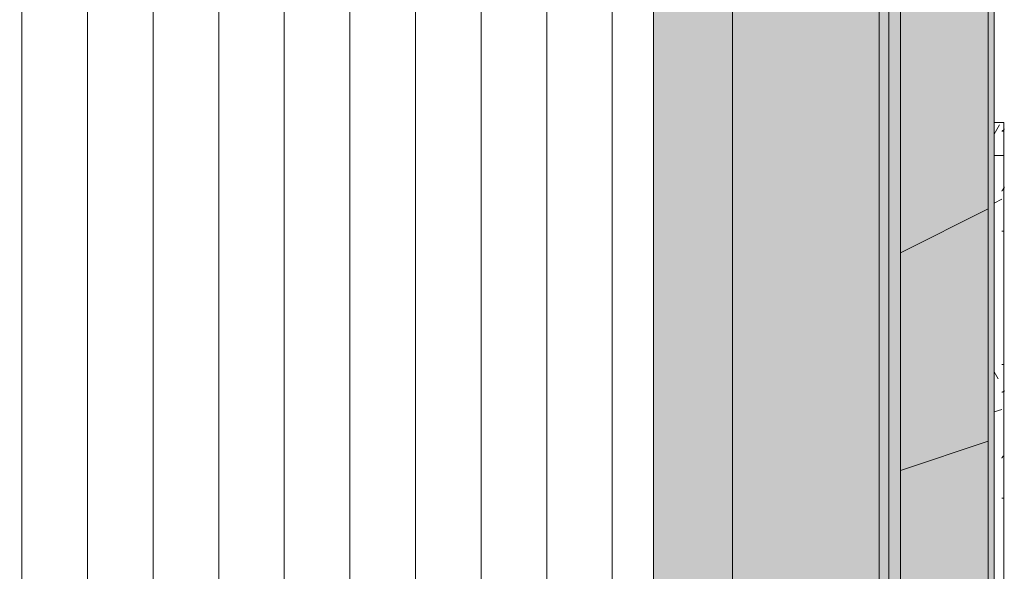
# Model space of a CAD drawing. Header units: millimetres. Extents: x 5980700 to 6194397, y -12939 to 2351883.
# Tile 116 of 124: x 6184673 to 6187675, y -223 to 1457. Entities that reach past the tile are written whole.
import ezdxf

# ---------------------------------------------------------------- set-up
doc = ezdxf.new("R2010")
doc.units = ezdxf.units.MM
for name, color, linetype, lineweight in [('A-DETL-MBND', 5, 'Continuous', 9), ('A-FLOR-PATT', 8, 'Continuous', 18), ('A-GLAZ', 151, 'Continuous', 9), ('A-GLAZ-SILL', 1, 'Continuous', 9), ('A-ROOF', 132, 'Continuous', 9), ('A-ROOF-OTLN', 132, 'Continuous', 9), ('A-ROOF-PATT', 132, 'Continuous', 9), ('A-WALL', 113, 'Continuous', 18)]:
    doc.layers.add(name, color=color, linetype=linetype, lineweight=lineweight)
pattern_1 = [(90, (-231.441, -20191.887), (-101.6, 406.4), [33.528, -271.272, 33.528, -271.272, -1625.6]), (90, (-231.441, -20191.887), (-101.6, 406.4), [-609.6, 33.528, -576.072, 33.528, -271.272, -711.2]), (90, (-231.441, -20191.887), (-101.6, 406.4), [-1524, 33.528, -169.672, 33.528, -474.472]), (210, (-282.241, -20039.487), (-301.1527240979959, -291.1881810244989), [33.528, -271.272, 33.528, -1896.872]), (210, (-282.241, -20039.487), (-301.1527240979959, -291.1881810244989), [-338.328, -271.272, 33.528, -576.072, -1016]), (210, (-282.241, -20039.487), (-301.1527240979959, -291.1881810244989), [-1219.2, 33.528, -271.272, 33.528, -677.672]), (210, (-282.241, -20039.487), (-301.1527240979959, -291.1881810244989), [-1557.528, -169.672, 33.528, -474.472]), (329.9999999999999, (-485.441, -19988.687), (402.7527240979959, -115.211818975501), [33.528, -271.272, 33.528, -1896.872]), (329.9999999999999, (-485.441, -19988.687), (402.7527240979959, -115.211818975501), [-338.328, -271.272, 33.528, -576.072, -1016]), (329.9999999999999, (-485.441, -19988.687), (402.7527240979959, -115.211818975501), [-1219.2, 33.528, -271.272, 33.528, -677.672]), (329.9999999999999, (-485.441, -19988.687), (402.7527240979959, -115.211818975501), [-1557.528, -169.672, 33.528, -474.472])]
pattern_2 = [(306.87, (-1818.941, -19556.887), (-3175.008507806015, 4762.494328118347), [793.75, -7143.75]), (296.565, (-1342.691, -18604.387), (1587.499067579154, -1587.501456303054), [1774.879, -1774.879]), (288.435, (-548.941, -18604.387), (1587.50290376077, -3174.997452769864), [1004.024, -4016.092])]

# ---------------------------------------------------------------- blocks, each defined once
blk = doc.blocks.new('FP_252-PLANTA DE CAIMENTO DE PISOS - COBERTURA')
at = {"layer": 'A-DETL-MBND', "color": 90, "lineweight": 5}
blk.add_line((-1274.999999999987, 107.4999999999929), (-1374.999999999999, 107.4999999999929), dxfattribs=at)
at = {"layer": 'A-DETL-MBND', "color": 71, "lineweight": 5}
for p, q in [((-1356.463712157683, 108.6609255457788), (-1356.321722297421, 108.6511907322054)), ((-1356.321722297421, 108.6511907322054), (-1356.179732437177, 108.6349751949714)), ((-1356.179732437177, 108.6349751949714), (-1356.037742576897, 108.6122926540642)), ((-1356.037742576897, 108.6122926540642), (-1355.895752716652, 108.583162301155)), ((-1355.895752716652, 108.583162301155), (-1355.753762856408, 108.5476087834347)), ((-1355.753762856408, 108.5476087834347), (-1355.611772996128, 108.5056621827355)), ((-1355.611772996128, 108.5056621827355), (-1355.469783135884, 108.4573579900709)), ((-1355.469783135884, 108.4573579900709), (-1355.327793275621, 108.4027370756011)), ((-1355.327793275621, 108.4027370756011), (-1355.185803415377, 108.3418456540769)), ((-1355.185803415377, 108.3418456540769), (-1355.043813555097, 108.2747352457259)), ((-1355.043813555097, 108.2747352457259), (-1354.901823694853, 108.2014626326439)), ((-1354.901823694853, 108.2014626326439), (-1354.759833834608, 108.1220898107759)), ((-1354.759833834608, 108.1220898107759), (-1354.617843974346, 108.0366839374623)), ((-1354.617843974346, 108.0366839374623), (-1354.475854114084, 107.9453172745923)), ((-1354.475854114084, 107.9453172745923), (-1354.333864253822, 107.8480671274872)), ((-1354.333864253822, 107.8480671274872), (-1354.191874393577, 107.7450157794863)), ((-1354.191874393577, 107.7450157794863), (-1354.049884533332, 107.6362504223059)), ((-1354.049884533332, 107.6362504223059), (-1353.907894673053, 107.5218630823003)), ((-1353.907894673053, 107.5218630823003), (-1353.765904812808, 107.4019505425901)), ((-1353.765904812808, 107.4019505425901), (-1353.623914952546, 107.2766142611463)), ((-1353.623914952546, 107.2766142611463), (-1353.481925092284, 107.1459602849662)), ((-1353.481925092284, 107.1459602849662), (-1353.339935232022, 107.0100991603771)), ((-1353.339935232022, 107.0100991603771), (-1353.197945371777, 106.8691458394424)), ((-1353.197945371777, 106.8691458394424), (-1353.055955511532, 106.7232195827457)), ((-1353.055955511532, 106.7232195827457), (-1352.913965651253, 106.5724438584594)), ((-1352.913965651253, 106.5724438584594), (-1352.771975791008, 106.416946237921)), ((-1352.771975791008, 106.416946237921), (-1352.629985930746, 106.2568582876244)), ((-1352.629985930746, 106.2568582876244), (-1352.487996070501, 106.0923154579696)), ((-1352.487996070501, 106.0923154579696), (-1352.346006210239, 105.9234569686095)), ((-1352.346006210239, 105.9234569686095), (-1352.204016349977, 105.7504256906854)), ((-1352.204016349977, 105.7504256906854), (-1352.062026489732, 105.5733680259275)), ((-1352.062026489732, 105.5733680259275), (-1351.920036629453, 105.3924337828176)), ((-1351.920036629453, 105.3924337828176), (-1351.778046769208, 105.2077760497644)), ((-1351.778046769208, 105.2077760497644), (-1351.636056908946, 105.0195510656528)), ((-1351.636056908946, 105.0195510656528), (-1351.494067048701, 104.8279180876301)), ((-1351.494067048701, 104.8279180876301), (-1351.352077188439, 104.6330392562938)), ((-1351.352077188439, 104.6330392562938), (-1351.210087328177, 104.4350794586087)), ((-1351.210087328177, 104.4350794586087), (-1351.068097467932, 104.2342061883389)), ((-1351.068097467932, 104.2342061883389), (-1350.92610760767, 104.0305894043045)), ((-1350.92610760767, 104.0305894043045), (-1350.784117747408, 103.824401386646)), ((-1350.784117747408, 103.824401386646), (-1350.642127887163, 103.6158165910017)), ((-1350.642127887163, 103.6158165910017), (-1350.500138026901, 103.405011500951)), ((-1350.500138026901, 103.405011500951), (-1350.358148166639, 103.1921644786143)), ((-1350.358148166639, 103.1921644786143), (-1350.216158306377, 102.9774556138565)), ((-1350.216158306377, 102.9774556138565), (-1350.074168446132, 102.7610665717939)), ((-1350.074168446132, 102.7610665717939), (-1349.93217858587, 102.5431804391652)), ((-1349.93217858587, 102.5431804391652), (-1349.790188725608, 102.3239815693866)), ((-1349.790188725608, 102.3239815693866), (-1349.648198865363, 102.1036554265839)), ((-1349.648198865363, 102.1036554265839), (-1349.506209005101, 101.8823884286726)), ((-1349.506209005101, 101.8823884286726), (-1349.364219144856, 101.6603677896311)), ((-1349.364219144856, 101.6603677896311), (-1349.222229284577, 101.4377813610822)), ((-1349.222229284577, 101.4377813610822), (-1349.080239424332, 101.2148174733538)), ((-1349.080239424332, 101.2148174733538), (-1348.938249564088, 100.9916647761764)), ((-1349.041005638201, 100.9916647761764), (-1349.041005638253, 106.416946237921)), ((-1179.381910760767, 108.5130489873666), (-1179.15776373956, 108.4814339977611)), ((-1179.15776373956, 108.4814339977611), (-1178.933616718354, 108.4468578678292)), ((-1178.933616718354, 108.4468578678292), (-1178.709469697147, 108.4093342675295)), ((-1178.709469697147, 108.4093342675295), (-1178.485322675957, 108.3688780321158)), ((-1178.485322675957, 108.3688780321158), (-1178.261175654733, 108.3255051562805)), ((-1178.261175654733, 108.3255051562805), (-1178.037028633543, 108.2792327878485)), ((-1178.037028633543, 108.2792327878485), (-1177.812881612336, 108.2300792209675)), ((-1177.812881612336, 108.2300792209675), (-1177.588734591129, 108.1780638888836)), ((-1177.588734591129, 108.1780638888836), (-1177.364587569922, 108.1232073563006)), ((-1177.364587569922, 108.1232073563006), (-1177.140440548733, 108.0655313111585)), ((-1177.140440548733, 108.0655313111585), (-1176.916293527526, 108.0050585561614)), ((-1176.916293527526, 108.0050585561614), (-1176.692146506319, 107.9418129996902)), ((-1176.692146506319, 107.9418129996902), (-1176.467999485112, 107.8758196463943)), ((-1176.467999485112, 107.8758196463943), (-1176.243852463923, 107.8071045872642)), ((-1176.243852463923, 107.8071045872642), (-1176.019705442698, 107.7356949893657)), ((-1176.019705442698, 107.7356949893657), (-1175.795558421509, 107.6616190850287)), ((-1175.795558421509, 107.6616190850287), (-1175.571411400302, 107.5849061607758)), ((-1175.571411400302, 107.5849061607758), (-1175.347264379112, 107.5055865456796)), ((-558.091150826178, 108.6585411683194), (-557.9664765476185, 108.6416587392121)), ((-557.9664765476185, 108.6416587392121), (-557.841802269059, 108.6135488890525)), ((-557.841802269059, 108.6135488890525), (-557.7171279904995, 108.5742528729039)), ((-557.7171279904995, 108.5742528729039), (-557.59245371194, 108.5238283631)), ((-557.59245371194, 108.5238283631), (-557.4677794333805, 108.4623493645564)), ((-557.4677794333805, 108.4623493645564), (-557.343105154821, 108.3899061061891)), ((-557.343105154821, 108.3899061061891), (-557.2184308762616, 108.3066049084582)), ((-557.2184308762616, 108.3066049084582), (-557.0937565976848, 108.2125680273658)), ((-557.0937565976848, 108.2125680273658), (-556.9690823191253, 108.1079334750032)), ((-556.9690823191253, 108.1079334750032), (-556.8444080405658, 107.9928548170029)), ((-556.8444080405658, 107.9928548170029), (-556.7197337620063, 107.8675009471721)), ((-556.7197337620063, 107.8675009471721), (-556.5950594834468, 107.7320558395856)), ((-556.5950594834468, 107.7320558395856), (-556.4703852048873, 107.586718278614)), ((-556.4703852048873, 107.586718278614), (-556.3457109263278, 107.431701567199))]:
    blk.add_line(p, q, dxfattribs=at)
blk = doc.blocks.new('CC_PEITORIL - PEITORIL-V251-PLANTA DE CAIMENTO DE PISOS - COBERTURA')
at = {"layer": 'A-DETL-MBND', "lineweight": 5}
h = blk.add_hatch(dxfattribs=at)
h.set_pattern_fill('FP_78', color=71, style=0, pattern_type=2)
h.set_pattern_definition(pattern_1)
h.paths.add_polyline_path([(1374.999999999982, 100.9916647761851), (1274.999999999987, 100.1295853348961), (1274.999999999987, 77.50000000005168), (1374.999999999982, 77.50000000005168)])
h.paths.add_polyline_path([(-1274.999999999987, 78.146559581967), (-1274.999999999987, 100.9916647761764), (-1374.999999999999, 100.9916647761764), (-1374.999999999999, 77.50000000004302), (-1274.999999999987, 77.50000000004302)])
h = blk.add_hatch(dxfattribs=at)
h.set_pattern_fill('FP_79', color=71, style=0, pattern_type=2)
h.set_pattern_definition(pattern_2)
h.paths.add_polyline_path([(1374.999999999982, 100.9916647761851), (1274.999999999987, 100.1295853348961), (1274.999999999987, 77.50000000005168), (1374.999999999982, 77.50000000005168)])
h.paths.add_polyline_path([(-1274.999999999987, 78.146559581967), (-1274.999999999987, 100.9916647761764), (-1374.999999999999, 100.9916647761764), (-1374.999999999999, 77.50000000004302), (-1274.999999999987, 77.50000000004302)])
at = {"layer": 'A-DETL-MBND', "color": 90, "lineweight": 5}
for q in [(-1375.000000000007, 107.4999999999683), (-1375.000000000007, 77.5000000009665)]:
    blk.add_line((-1375.000000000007, 100.9916647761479), q, dxfattribs=at)
at = {"layer": 'A-GLAZ', "color": 90, "lineweight": 5}
blk.add_blockref('FP_252-PLANTA DE CAIMENTO DE PISOS - COBERTURA', (0, 0), dxfattribs=at)
blk = doc.blocks.new('FP_267-PLANTA DE CAIMENTO DE PISOS - COBERTURA')
at = {"layer": 'A-GLAZ-SILL', "color": 90, "lineweight": 5}
blk.add_line((1274.99999999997, 107.4999999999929), (-1275.000000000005, 107.4999999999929), dxfattribs=at)
at = {"layer": 'A-GLAZ-SILL', "lineweight": 5}
for p, q in [((-1179.381910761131, 108.1224363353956), (-1179.157814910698, 108.0647353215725)), ((-1179.157814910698, 108.0647353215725), (-1178.93371906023, 108.0042391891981)), ((-1178.93371906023, 108.0042391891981), (-1178.709623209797, 107.9409718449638)), ((-1178.709623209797, 107.9409718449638), (-1178.485527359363, 107.8749582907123)), ((-1178.485527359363, 107.8749582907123), (-1178.261431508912, 107.8062246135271)), ((-1178.261431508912, 107.8062246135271), (-1178.037335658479, 107.7347979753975)), ((-1178.037335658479, 107.7347979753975), (-1177.813239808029, 107.6607066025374)), ((-1177.813239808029, 107.6607066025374), (-1177.589143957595, 107.5839797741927)), ((-1177.589143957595, 107.5839797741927), (-1177.365048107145, 107.5046478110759)), ((-1177.365048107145, 107.5046478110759), (-1177.140952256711, 107.4227420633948)), ((-1177.140952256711, 107.4227420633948), (-1176.916856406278, 107.3382948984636)), ((-1176.916856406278, 107.3382948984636), (-1176.692760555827, 107.2513396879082)), ((-1176.692760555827, 107.2513396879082), (-1176.468664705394, 107.1619107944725)), ((-1176.468664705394, 107.1619107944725), (-1176.244568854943, 107.0700435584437)), ((-1176.244568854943, 107.0700435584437), (-1176.02047300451, 106.9757742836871)), ((-1176.02047300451, 106.9757742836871), (-1175.796377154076, 106.8791402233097)), ((-1175.796377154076, 106.8791402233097), (-1175.572281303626, 106.7801795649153)), ((-1175.572281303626, 106.7801795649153), (-1175.348185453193, 106.6789314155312)), ((-1175.348185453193, 106.6789314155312), (-1175.124089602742, 106.5754357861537)), ((-1175.124089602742, 106.5754357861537), (-1174.899993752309, 106.4697335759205)), ((-1174.899993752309, 106.4697335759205), (-1174.675897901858, 106.3618665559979)), ((-1174.675897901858, 106.3618665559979), (-1174.451802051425, 106.2518773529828)), ((-1174.451802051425, 106.2518773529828), (-1174.227706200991, 106.1398094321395)), ((-1174.227706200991, 106.1398094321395), (-1174.003610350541, 106.0257070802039)), ((-1174.003610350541, 106.0257070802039), (-1173.779514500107, 105.9096153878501)), ((-1173.779514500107, 105.9096153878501), (-1173.555418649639, 105.791580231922)), ((-1173.555418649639, 105.791580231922), (-1173.331322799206, 105.6716482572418)), ((-1173.331322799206, 105.6716482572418), (-1173.107226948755, 105.5498668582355)), ((-1173.107226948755, 105.5498668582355), (-1172.883131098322, 105.4262841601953)), ((-1172.883131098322, 105.4262841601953), (-1172.659035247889, 105.3009490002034)), ((-1172.659035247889, 105.3009490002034), (-1172.434939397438, 105.1739109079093)), ((-1172.434939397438, 105.1739109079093), (-1172.210843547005, 105.045220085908)), ((-1172.210843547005, 105.045220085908), (-1171.986747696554, 104.9149273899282)), ((-1171.986747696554, 104.9149273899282), (-1171.762651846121, 104.7830843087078)), ((-1171.762651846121, 104.7830843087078), (-1171.53855599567, 104.6497429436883)), ((-1171.53855599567, 104.6497429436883), (-1171.314460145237, 104.5149559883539)), ((-1171.314460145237, 104.5149559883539), (-1171.090364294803, 104.3787767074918)), ((-1171.090364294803, 104.3787767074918), (-1170.866268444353, 104.2412589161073)), ((-1170.866268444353, 104.2412589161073), (-1170.642172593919, 104.1024569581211)), ((-1170.642172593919, 104.1024569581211), (-1170.418076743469, 103.9624256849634)), ((-1170.418076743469, 103.9624256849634), (-1170.193980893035, 103.8212204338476)), ((-1170.193980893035, 103.8212204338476), (-1169.969885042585, 103.6788970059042)), ((-1169.969885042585, 103.6788970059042), (-1169.745789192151, 103.5355116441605)), ((-1169.745789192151, 103.5355116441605), (-1169.521693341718, 103.3911210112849)), ((-1169.521693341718, 103.3911210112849), (-1169.297597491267, 103.2457821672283)), ((-1169.297597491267, 103.2457821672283), (-1169.073501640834, 103.0995525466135)), ((-1169.073501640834, 103.0995525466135), (-1168.849405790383, 102.9524899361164)), ((-1168.849405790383, 102.9524899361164), (-1168.62530993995, 102.8046524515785)), ((-1168.62530993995, 102.8046524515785), (-1168.401214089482, 102.6560985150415)), ((-1168.401214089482, 102.6560985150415), (-1168.177118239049, 102.5068868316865)), ((-1168.177118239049, 102.5068868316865), (-1167.953022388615, 102.3570763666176)), ((-1167.953022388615, 102.3570763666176), (-1167.728926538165, 102.2067263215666)), ((-1167.728926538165, 102.2067263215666), (-1167.504830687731, 102.0558961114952)), ((-1167.504830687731, 102.0558961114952), (-1167.280734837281, 101.9046453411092)), ((-1167.280734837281, 101.9046453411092), (-1167.056638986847, 101.7530337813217)), ((-1167.056638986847, 101.7530337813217), (-1166.832543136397, 101.6011213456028)), ((-1166.832543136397, 101.6011213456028), (-1166.608447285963, 101.4489680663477)), ((-1166.608447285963, 101.4489680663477), (-1166.38435143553, 101.2966340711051)), ((-1166.38435143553, 101.2966340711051), (-1166.16025558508, 101.1441795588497)), ((-1166.16025558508, 101.1441795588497), (-1165.936159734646, 100.9916647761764)), ((-1044.241005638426, 100.9916647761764), (-1044.241005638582, 106.416946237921)), ((-637.8410056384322, 100.9916647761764), (-637.8410056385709, 106.416946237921)), ((-558.6743894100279, 108.6585411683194), (-558.5497151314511, 108.6416587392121)), ((-558.5497151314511, 108.6416587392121), (-558.4250408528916, 108.6135488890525)), ((-558.4250408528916, 108.6135488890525), (-558.3003665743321, 108.5742528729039)), ((-558.3003665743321, 108.5742528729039), (-558.1756922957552, 108.5238283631)), ((-558.1756922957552, 108.5238283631), (-558.0510180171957, 108.4623493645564)), ((-558.0510180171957, 108.4623493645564), (-557.9263437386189, 108.3899061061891)), ((-557.9263437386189, 108.3899061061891), (-557.801669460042, 108.3066049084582)), ((-557.801669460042, 108.3066049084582), (-557.6769951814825, 108.2125680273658)), ((-557.6769951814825, 108.2125680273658), (-557.5523209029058, 108.1079334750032)), ((-557.5523209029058, 108.1079334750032), (-557.4276466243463, 107.9928548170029)), ((-557.4276466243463, 107.9928548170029), (-557.3029723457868, 107.8675009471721)), ((-557.3029723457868, 107.8675009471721), (-557.17829806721, 107.7320558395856)), ((-557.17829806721, 107.7320558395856), (-557.0536237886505, 107.5867182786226)), ((-557.0536237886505, 107.5867182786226), (-556.9289495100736, 107.431701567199)), ((-556.9289495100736, 107.431701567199), (-556.8042752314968, 107.2672332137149)), ((-556.8042752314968, 107.2672332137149), (-556.6796009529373, 107.0935545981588)), ((-556.6796009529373, 107.0935545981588), (-556.5549266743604, 106.9109206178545)), ((-556.5549266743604, 106.9109206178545), (-556.430252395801, 106.7195993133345)), ((-556.430252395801, 106.7195993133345), (-556.3055781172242, 106.5198714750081)), ((-556.3055781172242, 106.5198714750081), (-556.1809038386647, 106.3120302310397)), ((-556.1809038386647, 106.3120302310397), (-556.0562295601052, 106.0963806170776)), ((-556.0562295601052, 106.0963806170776), (-555.9315552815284, 105.8732391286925)), ((-555.9315552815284, 105.8732391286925), (-555.8068810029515, 105.642933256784)), ((-555.8068810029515, 105.642933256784), (-555.682206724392, 105.4058010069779)), ((-555.682206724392, 105.4058010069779), (-555.5575324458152, 105.1621904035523)), ((-555.5575324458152, 105.1621904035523), (-555.4328581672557, 104.9124589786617)), ((-555.4328581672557, 104.9124589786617), (-555.3081838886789, 104.6569732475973)), ((-555.3081838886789, 104.6569732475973), (-555.1835096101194, 104.3961081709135)), ((-555.1835096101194, 104.3961081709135), (-555.0588353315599, 104.1302466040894)), ((-555.0588353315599, 104.1302466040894), (-554.9341610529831, 103.8597787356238)), ((-554.9341610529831, 103.8597787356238), (-554.8094867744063, 103.5851015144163)), ((-554.8094867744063, 103.5851015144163), (-554.6848124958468, 103.3066180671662)), ((-554.6848124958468, 103.3066180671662), (-554.5601382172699, 103.0247371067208)), ((-554.5601382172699, 103.0247371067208), (-554.4354639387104, 102.739872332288)), ((-554.4354639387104, 102.739872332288), (-554.3107896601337, 102.4524418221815)), ((-554.3107896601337, 102.4524418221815), (-554.1861153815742, 102.1628674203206)), ((-554.1861153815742, 102.1628674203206), (-554.0614411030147, 101.8715741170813)), ((-554.0614411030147, 101.8715741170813), (-553.9367668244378, 101.5789894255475)), ((-553.9367668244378, 101.5789894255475), (-553.812092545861, 101.285542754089)), ((-553.812092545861, 101.285542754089), (-553.6874182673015, 100.9916647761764)), ((-360.2646435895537, 105.5265204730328), (-360.0418784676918, 105.4033420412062)), ((-360.0418784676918, 105.4033420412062), (-359.8191133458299, 105.2784408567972)), ((-359.8191133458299, 105.2784408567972), (-359.5963482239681, 105.1518656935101)), ((-359.5963482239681, 105.1518656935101), (-359.3735831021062, 105.0236659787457)), ((-359.3735831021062, 105.0236659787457), (-359.150817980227, 104.8938917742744)), ((-359.150817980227, 104.8938917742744), (-358.9280528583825, 104.7625937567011)), ((-358.9280528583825, 104.7625937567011), (-358.7052877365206, 104.629823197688)), ((-358.7052877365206, 104.629823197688), (-358.4825226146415, 104.4956319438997)), ((-358.4825226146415, 104.4956319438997), (-358.2597574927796, 104.3600723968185)), ((-358.2597574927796, 104.3600723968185), (-358.0369923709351, 104.2231974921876)), ((-358.0369923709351, 104.2231974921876), (-357.8142272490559, 104.0850606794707)), ((-357.8142272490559, 104.0850606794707), (-357.591462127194, 103.9457159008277)), ((-357.591462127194, 103.9457159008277), (-357.3686970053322, 103.8052175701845)), ((-357.3686970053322, 103.8052175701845), (-357.1459318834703, 103.6636205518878)), ((-357.1459318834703, 103.6636205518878), (-356.9231667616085, 103.5209801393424)), ((-356.9231667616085, 103.5209801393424), (-356.7004016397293, 103.3773520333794)), ((-356.7004016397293, 103.3773520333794), (-356.4776365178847, 103.2327923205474)), ((-356.4776365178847, 103.2327923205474), (-356.2548713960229, 103.0873574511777)), ((-356.2548713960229, 103.0873574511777), (-356.0321062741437, 102.9411042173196)), ((-356.0321062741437, 102.9411042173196), (-355.8093411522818, 102.7940897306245)), ((-355.8093411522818, 102.7940897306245), (-355.5865760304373, 102.6463714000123)), ((-355.5865760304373, 102.6463714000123), (-355.3638109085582, 102.4980069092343)), ((-355.3638109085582, 102.4980069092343), (-355.1410457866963, 102.349054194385)), ((-355.1410457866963, 102.349054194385), (-354.9182806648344, 102.1995714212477)), ((-354.9182806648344, 102.1995714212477), (-354.6955155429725, 102.0496169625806)), ((-354.6955155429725, 102.0496169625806), (-354.4727504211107, 101.899249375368)), ((-354.4727504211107, 101.899249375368), (-354.2499852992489, 101.7485273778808)), ((-354.2499852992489, 101.7485273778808), (-354.027220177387, 101.5975098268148)), ((-354.027220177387, 101.5975098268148), (-353.8044550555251, 101.4462556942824)), ((-353.8044550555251, 101.4462556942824), (-353.5816899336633, 101.2948240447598)), ((-353.5816899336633, 101.2948240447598), (-353.3589248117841, 101.1432740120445)), ((-353.3589248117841, 101.1432740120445), (-353.1361596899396, 100.9916647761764)), ((-231.4410056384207, 100.9916647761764), (-231.4410056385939, 106.416946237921))]:
    blk.add_line(p, q, dxfattribs=at)
blk = doc.blocks.new('CC_PEITORIL - PEITORIL-V266-PLANTA DE CAIMENTO DE PISOS - COBERTURA')
at = {"layer": 'A-GLAZ-SILL', "lineweight": 5}
h = blk.add_hatch(dxfattribs=at)
h.set_pattern_fill('FP_78', color=256, style=0, pattern_type=2)
h.set_pattern_definition(pattern_1)
h.paths.add_polyline_path([(1274.99999999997, 100.1295853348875), (1274.99999999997, 100.9916647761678), (-1275.000000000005, 100.9916647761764), (-1275.000000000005, 77.50000000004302), (1274.99999999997, 77.50000000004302)])
h = blk.add_hatch(dxfattribs=at)
h.set_pattern_fill('FP_79', color=256, style=0, pattern_type=2)
h.set_pattern_definition(pattern_2)
h.paths.add_polyline_path([(1274.99999999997, 100.1295853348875), (1274.99999999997, 100.9916647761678), (-1275.000000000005, 100.9916647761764), (-1275.000000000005, 77.50000000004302), (1274.99999999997, 77.50000000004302)])
at = {"layer": 'A-GLAZ-SILL', "color": 90, "lineweight": 5}
for q in [(-1275.000000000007, 107.4999999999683), (-1275.000000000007, 77.5000000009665)]:
    blk.add_line((-1275.000000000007, 100.9916647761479), q, dxfattribs=at)
at = {"layer": 'A-GLAZ', "color": 90, "lineweight": 5}
blk.add_blockref('FP_267-PLANTA DE CAIMENTO DE PISOS - COBERTURA', (0, 0), dxfattribs=at)
blk = doc.blocks.new('CHAPIM - CHAPIM-4060820-PLANTA DE CAIMENTO DE PISOS - COBERTURA')
at = {"layer": 'A-ROOF-PATT', "lineweight": 5}
h = blk.add_hatch(dxfattribs=at)
h.set_pattern_fill('FP_34', color=71, style=0, pattern_type=2)
h.set_pattern_definition([(0, (2e-05, -3e-05), (812.8, 203.2), [33.528, -576.072, 33.528, -576.072, -3251.2]), (0, (2e-05, -3e-05), (812.8, 203.2), [-1219.2, 33.528, -1185.672, 33.528, -576.072, -1422.4]), (0, (2e-05, -3e-05), (812.8, 203.2), [-3048, 33.528, -372.872, 33.528, -982.472]), (120, (304.8, 101.6), (-582.3763620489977, 602.3054481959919), [33.52799999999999, -576.0719999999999, 33.52799999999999, -576.0719999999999, -3251.199999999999]), (120, (304.8, 101.6), (-582.3763620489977, 602.3054481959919), [-1219.2, 33.52799999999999, -1185.672, 33.52799999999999, -576.0719999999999, -1422.4]), (120, (304.8, 101.6), (-582.3763620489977, 602.3054481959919), [-3048, 33.52799999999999, -372.8719999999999, 33.52799999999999, -982.4719999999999]), (240, (406.4, 508), (-230.4236379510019, -805.5054481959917), [33.528, -576.072, 33.528, -576.072, -3251.2]), (240, (406.4, 508), (-230.4236379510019, -805.5054481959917), [-1219.2, 33.528, -1185.672, 33.528, -576.072, -1422.4]), (240, (406.4, 508), (-230.4236379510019, -805.5054481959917), [-3048, 33.528, -372.872, 33.528, -982.472])])
h.paths.add_polyline_path([(9835.535171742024, -8340.841032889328), (20251.38517078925, -8340.841032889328), (20251.38517078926, 4739.15896711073), (-16608.61482921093, 4739.15896711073), (-16608.61482921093, -8340.841032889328), (9652.696596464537, -8340.841032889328)])
h.paths.add_polyline_path([(3619.023612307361, -8073.341032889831), (-16341.11482921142, -8073.341032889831), (-16341.11482921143, 4471.658967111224), (19983.88517078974, 4471.658967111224), (19983.88517078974, -8073.341032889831), (3710.442899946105, -8073.341032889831)])
h = blk.add_hatch(dxfattribs=at)
h.set_pattern_fill('FP_33', color=71, style=0, pattern_type=2)
h.set_pattern_definition([(216.87, (635, 1587.5), (4762.494328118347, 3175.008507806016), [793.75, -7143.75]), (206.565, (1587.5, 1111.25), (-1587.501456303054, -1587.499067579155), [1774.879, -1774.879]), (198.435, (1587.5, 317.5), (-3174.997452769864, -1587.50290376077), [1004.024, -4016.092])])
h.paths.add_polyline_path([(9835.535171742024, -8340.841032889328), (20251.38517078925, -8340.841032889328), (20251.38517078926, 4739.15896711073), (-16608.61482921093, 4739.15896711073), (-16608.61482921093, -8340.841032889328), (9652.696596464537, -8340.841032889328)])
h.paths.add_polyline_path([(3619.023612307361, -8073.341032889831), (-16341.11482921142, -8073.341032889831), (-16341.11482921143, 4471.658967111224), (19983.88517078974, 4471.658967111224), (19983.88517078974, -8073.341032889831), (3710.442899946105, -8073.341032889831)])
at = {"layer": 'A-ROOF-OTLN', "color": 90, "lineweight": 5}
for p, q in [((20251.38517078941, 4739.158967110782), (20251.38517078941, -8340.841032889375)), ((19983.8851707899, -8073.341032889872), (19983.8851707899, 4471.658967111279))]:
    blk.add_line(p, q, dxfattribs=at)
blk = doc.blocks.new('Calha05 - Calha05-4216813-PLANTA DE CAIMENTO DE PISOS - COBERTURA')
at = {"layer": 'A-ROOF', "lineweight": 5}
h = blk.add_hatch(color=71, dxfattribs=at)
h.paths.add_polyline_path([(19546.385170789, -7293.341032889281), (19993.885170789, -7293.341032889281), (19993.885170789, 3149.15896711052), (19546.385170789, 3149.15896711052), (19546.385170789, -7288.341032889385)])
h.paths.add_polyline_path([(19805.21219123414, -6854.796855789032), (19805.28260459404, -6910.903394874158), (19810.23898212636, -6910.830217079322), (19810.23921627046, -6854.796855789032)])
h.paths.add_polyline_path([(19805.21219123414, -6846.41968587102), (19805.21219123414, -6854.796855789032), (19810.23921627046, -6854.796855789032), (19810.23921627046, -6846.41968587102)])
h.paths.add_polyline_path([(19805.21219123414, -7043.188507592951), (19769.35601268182, -7035.152009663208), (19753.11870972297, -7027.339956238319), (19738.68337187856, -7014.789043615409), (19717.32973075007, -6988.401301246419), (19709.12446112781, -6964.349545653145), (19706.97338231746, -6955.619133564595), (19705.5052090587, -6936.811166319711), (19709.11578849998, -6917.357788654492), (19721.33258398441, -6886.347673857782), (19753.12139429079, -6854.340083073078), (19761.77801814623, -6849.623773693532), (19777.95532615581, -6843.85226982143), (19805.21219123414, -6839.622267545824), (19805.22135331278, -6846.41968587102), (19810.23921627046, -6846.41968587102), (19810.23921627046, -6838.494276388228), (19846.08400236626, -6846.53730924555), (19862.32483545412, -6854.35359987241), (19876.75979701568, -6866.915015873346), (19898.1062956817, -6893.302181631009), (19906.3085939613, -6917.357789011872), (19908.45114142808, -6926.068357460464), (19909.91857607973, -6944.895276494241), (19906.29992136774, -6964.349545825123), (19894.07911991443, -6995.355211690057), (19862.32483545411, -7027.328520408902), (19855.32569189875, -7031.369850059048), (19837.5059861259, -7037.822857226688), (19810.23921627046, -7041.990711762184), (19810.2033397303, -6970.774319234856), (19805.21253118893, -6970.852471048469), (19805.21219123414, -7042.811911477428)])
h.paths.add_polyline_path([(19759.97918541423, -7028.571101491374), (19760.0472940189, -7028.453133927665), (19794.7174107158, -6967.911856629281), (19790.58049817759, -6965.514022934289), (19756.53490931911, -7026.598541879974), (19759.94488447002, -7028.551875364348)])
h.paths.add_polyline_path([(19855.46894159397, -7028.558178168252), (19859.75402420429, -7025.926108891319), (19824.86615396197, -6965.498545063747), (19820.51375727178, -6968.01402293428), (19855.50326374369, -7028.501956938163)])
h.paths.add_polyline_path([(19892.91520754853, -6992.951001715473), (19895.39662512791, -6988.578940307), (19834.88515402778, -6953.642626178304), (19833.17264978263, -6958.458619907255), (19888.21998749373, -6990.240215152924)])
h.paths.add_polyline_path([(19722.50917491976, -6992.951001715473), (19783.05470631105, -6957.995022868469), (19780.53922844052, -6953.642626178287), (19720.34078902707, -6989.214203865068), (19722.44976394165, -6992.851056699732)])
h.paths.add_polyline_path([(19807.71219123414, -6950.841060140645), (19812.71219123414, -6949.501314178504), (19816.372445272, -6945.841060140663), (19817.71219123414, -6940.841060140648), (19816.37244527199, -6935.841060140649), (19812.71219123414, -6932.180806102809), (19807.71219123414, -6930.841060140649), (19802.71219123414, -6932.180806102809), (19799.0519371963, -6935.841060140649), (19797.71397645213, -6940.854620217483), (19799.0519371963, -6945.841060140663), (19802.71219123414, -6949.501314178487), (19805.21219123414, -6950.511928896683)])
h.paths.add_polyline_path([(19869.44605177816, -6943.368085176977), (19902.13356550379, -6943.368085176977), (19901.66151425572, -6938.341060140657), (19869.44769735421, -6938.341060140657)])
h.paths.add_polyline_path([(19869.44605177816, -6943.368085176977), (19869.44769735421, -6938.341060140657), (19837.64545032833, -6938.341060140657), (19837.74966476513, -6943.367770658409), (19867.72380591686, -6943.368085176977)])
h.paths.add_polyline_path([(19902.13356550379, -6943.368085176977), (19907.56601341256, -6942.513193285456), (19907.28428753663, -6938.341060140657), (19902.13442822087, -6938.341060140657), (19902.13442822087, -6943.365398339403)])
h.paths.add_polyline_path([(19721.66798688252, -6943.368085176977), (19777.77893213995, -6943.314517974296), (19777.67471770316, -6938.341513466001), (19721.66798688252, -6938.341060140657)])
h.paths.add_polyline_path([(19708.13853505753, -6943.368085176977), (19721.66798688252, -6943.368085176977), (19721.66798688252, -6938.341060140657), (19707.85785521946, -6939.201167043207), (19708.00546104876, -6943.368085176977)])
h.paths.add_polyline_path([(19834.89670119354, -6928.064033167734), (19895.09768074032, -6892.493346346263), (19892.92930926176, -6888.754182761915), (19832.38515402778, -6923.709367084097), (19833.73218641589, -6925.834066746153)])
h.paths.add_polyline_path([(19780.52768127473, -6928.064033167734), (19782.2741553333, -6923.267651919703), (19721.95470949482, -6889.663778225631), (19720.02100090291, -6893.130484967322), (19779.03372883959, -6927.201499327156)])
h.paths.add_polyline_path([(19824.86615396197, -6916.183575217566), (19858.91288457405, -6855.097553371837), (19855.40079897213, -6853.241968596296), (19820.7214808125, -6913.776811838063), (19822.74267137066, -6914.834625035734)])
h.paths.add_polyline_path([(19790.58049817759, -6916.168097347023), (19794.93516426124, -6913.656550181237), (19759.23338992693, -6853.529046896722), (19755.69345647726, -6855.74196859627), (19789.80278866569, -6914.821064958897)])
blk.add_hatch(color=71, dxfattribs=at).paths.add_polyline_path([(20023.88517078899, -7293.341032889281), (20023.88517078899, 3149.15896711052), (19993.885170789, 3149.15896711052), (19993.885170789, -7293.341032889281)])
at = {"layer": 'A-ROOF', "color": 90, "lineweight": 5}
for p, q in [((19993.88517078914, 3149.158967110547), (19993.88517078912, -7293.341032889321)), ((20023.88517078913, 3149.158967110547), (20023.88517078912, -7293.341032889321))]:
    blk.add_line(p, q, dxfattribs=at)
blk = doc.blocks.new('BE-PMSa-MOD-ARQ-CONEXAODOFUTURO-EX-000-R_rvt-3-PLANTA DE CAIMENTO DE PISOS - COBERTURA')
at = {"layer": 'A-FLOR-PATT', "lineweight": 5}
h = blk.add_hatch(dxfattribs=at)
h.set_pattern_fill('FP_2', color=135, style=0, pattern_type=2)
h.set_pattern_definition([(0, (0, 0), (812.8, 203.2), [33.528, -576.072, 33.528, -576.072, -3251.2]), (0, (0, 0), (812.8, 203.2), [-1219.2, 33.528, -1185.672, 33.528, -576.072, -1422.4]), (0, (0, 0), (812.8, 203.2), [-3048, 33.528, -372.872, 33.528, -982.472]), (120, (304.8, 101.6), (-582.3763620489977, 602.3054481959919), [33.52799999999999, -576.0719999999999, 33.52799999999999, -576.0719999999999, -3251.199999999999]), (120, (304.8, 101.6), (-582.3763620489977, 602.3054481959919), [-1219.2, 33.52799999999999, -1185.672, 33.52799999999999, -576.0719999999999, -1422.4]), (120, (304.8, 101.6), (-582.3763620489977, 602.3054481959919), [-3048, 33.52799999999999, -372.8719999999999, 33.52799999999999, -982.4719999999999]), (240, (406.4, 508), (-230.4236379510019, -805.5054481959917), [33.528, -576.072, 33.528, -576.072, -3251.2]), (240, (406.4, 508), (-230.4236379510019, -805.5054481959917), [-1219.2, 33.528, -1185.672, 33.528, -576.072, -1422.4]), (240, (406.4, 508), (-230.4236379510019, -805.5054481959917), [-3048, 33.528, -372.872, 33.528, -982.472])])
h.paths.add_polyline_path([(-16310.38110883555, -7293.341005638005), (-15828.61484510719, -7293.341005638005), (-15828.61484510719, -3822.238729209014), (-16336.11484510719, -3822.238729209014), (-16336.11484510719, -7293.341005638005)])
h.paths.add_polyline_path([(19948.88515489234, -7293.341005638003), (19983.8851548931, -7293.341005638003), (19983.88515489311, 3759.158994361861), (19471.38515489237, 3759.158994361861), (19471.38515489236, 3149.158994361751), (19948.88515489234, 3149.158994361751), (19948.88515489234, -7165.459808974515)])
h.paths.add_polyline_path([(-16092.159078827, -7010.094961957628), (-16122.07273118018, -7002.037175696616), (-16102.65385934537, -6967.911829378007), (-16106.79077188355, -6965.513995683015), (-16126.45110687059, -6999.566694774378), (-16148.32819661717, -6977.631621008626), (-16114.31656375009, -6957.994995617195), (-16116.83204162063, -6953.642598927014), (-16150.884740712, -6973.302933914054), (-16157.31064007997, -6957.560825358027), (-16158.91202631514, -6943.368057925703), (-16119.59233792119, -6943.314490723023), (-16119.69655235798, -6938.341486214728), (-16158.91300789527, -6938.341032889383), (-16155.90582508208, -6919.887346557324), (-16150.89740315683, -6908.403027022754), (-16116.84358878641, -6928.064005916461), (-16115.09711472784, -6923.267624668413), (-16148.384740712, -6904.049004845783), (-16126.4511068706, -6882.115371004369), (-16106.79077188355, -6916.16807009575), (-16102.43610579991, -6913.656522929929), (-16122.09708469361, -6879.602708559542), (-16106.33267963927, -6873.180479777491), (-16092.159078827, -6871.587103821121), (-16092.08866546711, -6910.903367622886), (-16087.13228793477, -6910.830189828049), (-16087.13205379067, -6871.588085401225), (-16057.22188219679, -6879.658160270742), (-16076.64978924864, -6913.77678458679), (-16072.50511609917, -6916.183547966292), (-16052.84413720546, -6882.129733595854), (-16030.93341694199, -6904.049004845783), (-16064.98611603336, -6923.709339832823), (-16062.47456886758, -6928.064005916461), (-16028.42075449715, -6908.403027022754), (-16021.99855404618, -6924.167181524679), (-16020.40514975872, -6938.341032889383), (-16059.7258197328, -6938.341032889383), (-16059.62160529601, -6943.367743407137), (-16020.40613133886, -6943.368057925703), (-16023.42468336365, -6961.830657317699), (-16028.43341694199, -6973.302933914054), (-16062.48611603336, -6953.642598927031), (-16064.19862027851, -6958.458592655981), (-16030.94777953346, -6977.655974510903), (-16052.86854745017, -6999.510052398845), (-16072.50511609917, -6965.498517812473), (-16076.85751278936, -6968.013995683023), (-16057.19717780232, -7002.066694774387), (-16072.93929087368, -7008.492594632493), (-16087.13205379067, -7010.093980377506), (-16087.1679303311, -6970.774291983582), (-16092.1587388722, -6970.852443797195), (-16092.159078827, -7010.046654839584)])
h.paths.add_polyline_path([(-16089.659078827, -6950.841032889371), (-16084.659078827, -6949.50128692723), (-16080.99882478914, -6945.841032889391), (-16079.65907882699, -6940.841032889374), (-16080.99882478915, -6935.841032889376), (-16084.659078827, -6932.180778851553), (-16089.659078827, -6930.841032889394), (-16094.65907882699, -6932.180778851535), (-16098.31933286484, -6935.841032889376), (-16099.65729360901, -6940.85459296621), (-16098.31933286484, -6945.841032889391), (-16094.65907882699, -6949.50128692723), (-16092.159078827, -6950.511901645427)])
h.paths.add_polyline_path([(-16310.38110883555, -3596.685243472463), (-15828.61484510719, -3596.685243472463), (-15828.61484510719, 612.1304019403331), (-16336.11484510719, 612.130401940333), (-16336.11484510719, -3596.685243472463)])
h.paths.add_polyline_path([(-15828.61484510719, 642.1296130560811), (-15828.61484510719, 3759.158994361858), (-16341.11484510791, 3759.158994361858), (-16341.11484510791, 3329.158994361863), (-16336.11484510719, 3329.158994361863), (-16336.11484510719, 642.129613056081), (-15944.70395828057, 642.129613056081)])
h.paths.add_polyline_path([(-4243.035140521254, 1824.99702563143), (3431.38515489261, 1824.997025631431), (3431.385154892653, 3059.158994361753), (4031.385154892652, 3059.158994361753), (4031.385154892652, 3159.158994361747), (4481.289110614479, 3159.158994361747), (4481.289110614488, 3759.15899436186), (4101.385126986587, 3759.15899436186), (4101.385126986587, 4471.658994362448), (-5058.614845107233, 4471.658994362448), (-5058.614845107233, 3759.158994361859), (-5453.614845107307, 3759.158994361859), (-5453.614845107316, 3159.158994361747), (-4958.614845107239, 3159.158994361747), (-4958.614845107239, 3059.158994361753), (-4358.614845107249, 3059.158994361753), (-4358.614845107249, 1824.99702563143)])
h.paths.add_polyline_path([(19730.2121753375, 3492.703171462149), (19730.28258869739, 3436.596632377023), (19735.23896622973, 3436.669810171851), (19735.23920037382, 3492.703171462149)])
h.paths.add_polyline_path([(19730.2121753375, 3501.080341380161), (19730.2121753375, 3492.703171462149), (19735.23920037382, 3492.703171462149), (19735.23920037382, 3501.080341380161)])
h.paths.add_polyline_path([(19730.2121753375, 3304.31151965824), (19692.53716617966, 3312.699597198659), (19676.30473988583, 3321.441849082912), (19665.68035433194, 3329.505269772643), (19642.4089160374, 3358.867894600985), (19631.76938065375, 3388.860028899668), (19630.36472788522, 3409.158967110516), (19632.7999032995, 3427.289243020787), (19646.21119826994, 3461.013039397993), (19669.66035532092, 3487.181023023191), (19684.9791695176, 3497.134467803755), (19701.97829530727, 3503.739754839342), (19730.2121753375, 3509.006414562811), (19730.22133741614, 3501.080341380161), (19735.23920037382, 3501.080341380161), (19735.23920037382, 3509.005750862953), (19772.86414246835, 3500.628229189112), (19789.14193540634, 3491.861983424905), (19800.2375084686, 3483.224519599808), (19823.0279788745, 3454.426273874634), (19833.65497002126, 3424.457905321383), (19835.05895908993, 3404.131942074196), (19832.62372462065, 3386.026705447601), (19819.19963560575, 3352.28308457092), (19795.78487988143, 3326.151170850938), (19780.46892569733, 3316.196228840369), (19763.48570359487, 3309.585170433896), (19735.23920037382, 3305.50931548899), (19735.2033238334, 3376.725708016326), (19730.21251529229, 3376.647556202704), (19730.2121753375, 3306.038765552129)])
h.paths.add_polyline_path([(19684.97916951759, 3318.9289257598), (19682.78642079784, 3321.388904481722), (19681.53489342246, 3320.9014853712), (19684.94486857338, 3318.948151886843)])
h.paths.add_polyline_path([(19781.95256298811, 3321.372113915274), (19784.14103086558, 3322.635626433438), (19749.86613806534, 3382.001482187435), (19745.51374137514, 3379.486004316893), (19780.50324784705, 3320.535351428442), (19781.72083555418, 3321.238326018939)])
h.paths.add_polyline_path([(19780.46892569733, 3318.941849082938), (19782.66134166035, 3321.39282159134), (19781.72083555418, 3320.992533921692), (19780.50324784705, 3318.998070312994)])
h.paths.add_polyline_path([(19685.66025556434, 3320.108601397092), (19719.71739481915, 3379.588170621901), (19715.58048228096, 3381.986004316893), (19681.30672417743, 3322.622113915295), (19685.57471192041, 3320.157990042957)])
h.paths.add_polyline_path([(-16092.159078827, 3337.349396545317), (-16122.09990464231, 3345.414008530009), (-16102.65385934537, 3379.586420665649), (-16106.79077188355, 3381.984254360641), (-16126.47805264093, 3347.884883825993), (-16148.37526243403, 3369.839455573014), (-16114.31656375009, 3389.503254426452), (-16116.83204162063, 3393.855651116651), (-16150.93141215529, 3374.168370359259), (-16157.38048315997, 3390.078786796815), (-16158.96591934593, 3404.130192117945), (-16119.59233792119, 3404.183759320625), (-16119.69655235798, 3409.156763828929), (-16158.96689943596, 3409.157217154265), (-16155.90582508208, 3427.744870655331), (-16150.9440758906, 3439.122169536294), (-16116.84358878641, 3419.434244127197), (-16115.09711472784, 3424.230625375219), (-16148.43141215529, 3443.476190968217), (-16126.47805264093, 3465.429550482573), (-16106.79077188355, 3431.330179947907), (-16102.43610579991, 3433.841727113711), (-16122.124031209, 3467.942214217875), (-16106.19145169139, 3474.387538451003), (-16092.159078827, 3475.965037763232), (-16092.0886654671, 3436.594882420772), (-16087.13228793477, 3436.6680602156), (-16087.13205379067, 3475.964057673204), (-16057.19470623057, 3467.887159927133), (-16076.64978924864, 3433.721465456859), (-16072.50511609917, 3431.314702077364), (-16052.81719069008, 3465.415189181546), (-16030.88674549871, 3443.476190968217), (-16064.98611603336, 3423.788910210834), (-16062.47456886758, 3419.434244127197), (-16028.3740817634, 3439.122169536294), (-16021.92878890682, 3423.189867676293), (-16020.35125821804, 3409.157217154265), (-16059.7258197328, 3409.157217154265), (-16059.62160529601, 3404.130506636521), (-16020.35223830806, 3404.130192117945), (-16023.42468336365, 3385.53374813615), (-16028.3867454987, 3374.168370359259), (-16062.48611603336, 3393.855651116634), (-16064.19862027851, 3389.039657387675), (-16030.90110679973, 3369.815329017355), (-16052.84137345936, 3347.941130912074), (-16072.50511609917, 3381.999732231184), (-16076.85751278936, 3379.484254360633), (-16057.17023203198, 3345.384883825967), (-16073.08065299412, 3338.935812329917), (-16087.13205379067, 3337.350376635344), (-16087.16793033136, 3376.723958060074), (-16092.1587388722, 3376.645806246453), (-16092.159078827, 3337.397253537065)])
h.paths.add_polyline_path([(19817.91519165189, 3354.549025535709), (19820.39660923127, 3358.921086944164), (19759.88513813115, 3393.857401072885), (19758.17263388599, 3389.041407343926), (19813.21997159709, 3357.259812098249)])
h.paths.add_polyline_path([(19647.50915902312, 3354.549025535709), (19708.05469041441, 3389.505004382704), (19705.53921254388, 3393.857401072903), (19645.34077313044, 3358.285823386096), (19647.44974804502, 3354.648970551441)])
h.paths.add_polyline_path([(-16089.659078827, 3396.657217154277), (-16084.659078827, 3397.996963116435), (-16080.99882478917, 3401.657217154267), (-16079.65907882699, 3406.657217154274), (-16080.99882478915, 3411.657217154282), (-16084.659078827, 3415.317471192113), (-16089.659078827, 3416.657217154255), (-16095.00988798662, 3415.048285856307), (-16098.31933286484, 3411.657217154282), (-16099.65729360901, 3406.643657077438), (-16098.31933286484, 3401.657217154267), (-16094.65907882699, 3397.996963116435), (-16092.159078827, 3396.986348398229)])
h.paths.add_polyline_path([(19732.7121753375, 3396.658967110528), (19737.7121753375, 3397.998713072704), (19741.37242937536, 3401.658967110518), (19742.7121753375, 3406.658967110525), (19741.37242937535, 3411.658967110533), (19737.7121753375, 3415.319221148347), (19732.7121753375, 3416.658967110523), (19727.35908559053, 3415.048285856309), (19724.05192129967, 3411.658967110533), (19722.71396055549, 3406.645407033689), (19724.05192129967, 3401.658967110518), (19727.71217533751, 3397.998713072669), (19730.2121753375, 3396.98809835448)])
h.paths.add_polyline_path([(19646.66797098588, 3404.131942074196), (19702.77891624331, 3404.185509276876), (19702.67470180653, 3409.158513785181), (19646.66797098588, 3409.158967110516)])
h.paths.add_polyline_path([(19634.23140003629, 3406.658967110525), (19632.85783932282, 3408.298860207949), (19633.10860625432, 3404.576023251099)])
h.paths.add_polyline_path([(19645.02098500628, 3404.131942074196), (19646.66797098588, 3404.131942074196), (19646.66797098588, 3409.158967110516), (19634.23140003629, 3409.158967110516), (19634.23140003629, 3404.131942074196), (19638.28993835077, 3404.131942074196)])
h.paths.add_polyline_path([(19799.73653895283, 3404.131942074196), (19827.13354960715, 3404.131942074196), (19826.66149835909, 3409.158967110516), (19794.44768145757, 3409.158967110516), (19794.44603588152, 3404.131942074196)])
h.paths.add_polyline_path([(19831.19295063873, 3406.658967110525), (19832.56599751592, 3404.98683396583), (19832.31419873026, 3408.715771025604)])
h.paths.add_polyline_path([(19827.13354960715, 3404.131942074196), (19831.19295063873, 3404.131942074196), (19831.19295063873, 3409.158967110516), (19827.13354960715, 3409.149805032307), (19827.13441232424, 3404.134628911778)])
h.paths.add_polyline_path([(19772.88718347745, 3404.131942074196), (19794.44603588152, 3404.131942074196), (19794.44768145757, 3409.158967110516), (19762.6454344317, 3409.158967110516), (19762.74964886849, 3404.132256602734), (19772.18136540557, 3404.131942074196)])
h.paths.add_polyline_path([(19705.52766537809, 3419.435994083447), (19707.27413943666, 3424.23237533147), (19646.9546935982, 3457.836249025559), (19645.02098500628, 3454.36954228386), (19704.03371294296, 3420.298527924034)])
h.paths.add_polyline_path([(19759.89668529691, 3419.435994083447), (19820.09766484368, 3455.006680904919), (19817.92929336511, 3458.745844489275), (19757.38513813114, 3423.790660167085), (19758.73217051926, 3421.66596050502)])
h.paths.add_polyline_path([(19749.86613806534, 3431.316452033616), (19784.14103086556, 3490.682307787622), (19779.78749947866, 3493.195820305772), (19745.72146491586, 3433.72321541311), (19747.74265547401, 3432.665402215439)])
h.paths.add_polyline_path([(19715.58048228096, 3431.331929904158), (19719.9351483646, 3433.843477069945), (19684.94486857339, 3492.796303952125), (19681.30672417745, 3490.695820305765), (19714.80277276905, 3432.678962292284)])
h.paths.add_polyline_path([(19784.82211691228, 3491.861983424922), (19781.21961182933, 3493.146427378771), (19782.78860846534, 3491.921394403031)])
h.paths.add_polyline_path([(19680.62529795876, 3491.876085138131), (19683.72725133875, 3492.359879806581), (19683.33599333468, 3493.467986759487), (19680.72536641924, 3491.935532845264)])
at = {"layer": 'A-ROOF-OTLN', "lineweight": 5}
blk.add_hatch(color=9, dxfattribs=at).paths.add_polyline_path([(19471.38515489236, -1466.772346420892), (19471.38515489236, 3159.158994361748), (19231.38515489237, 3159.158994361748), (19231.38515489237, -1466.772346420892), (19343.14107027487, -1466.772346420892)])
at = {"layer": 'A-ROOF-PATT', "lineweight": 5}
h = blk.add_hatch(dxfattribs=at)
h.set_pattern_fill('FP_274', color=71, style=0, pattern_type=2)
h.set_pattern_definition([(270, (480, 90.73899999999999), (200, 1.224646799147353e-14), [])])
h.paths.add_polyline_path([(-15588.61484510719, -1466.772346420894), (19231.38515489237, -1466.772346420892), (19231.38515489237, 3159.158994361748), (4271.38515489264, 3159.158994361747), (4271.38515489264, 986.1880999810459), (-5198.614845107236, 986.6856185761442), (-5198.614845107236, 3159.158994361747), (-15588.61484510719, 3159.158994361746), (-15588.61484510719, -848.7385583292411)])
at = {"layer": 'A-WALL', "lineweight": 5}
blk.add_hatch(color=9, dxfattribs=at).paths.add_polyline_path([(20257.33394666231, -8165.325683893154), (20269.38682609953, -8165.325683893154), (20269.38682609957, 4481.658994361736), (20251.38515489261, 4481.658994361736), (20251.3851548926, -8165.325683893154)])
at = {"layer": 'A-ROOF-OTLN', "color": 90, "lineweight": 5}
for p, q in [((19231.38515489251, 3159.158994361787), (19231.38515489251, -1466.772346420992)), ((19471.38515489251, -1466.772346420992), (19471.38515489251, 3159.158994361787))]:
    blk.add_line(p, q, dxfattribs=at)
at = {"layer": 'A-WALL', "color": 250, "lineweight": 5}
blk.add_line((20269.38682609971, 4481.658994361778), (20269.38682609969, -8165.325683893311), dxfattribs=at)
at = {"layer": 'A-GLAZ', "color": 90, "lineweight": 5, "rotation": 269.9999999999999}
for name, p in [('CC_PEITORIL - PEITORIL-V251-PLANTA DE CAIMENTO DE PISOS - COBERTURA', (20191.8868260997, -231.441005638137)), ('CC_PEITORIL - PEITORIL-V266-PLANTA DE CAIMENTO DE PISOS - COBERTURA', (20191.8868260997, -231.4410056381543))]:
    blk.add_blockref(name, p, dxfattribs=at)
at = {"layer": 'A-ROOF', "color": 90, "lineweight": 5}
for name, p in [('CHAPIM - CHAPIM-4060820-PLANTA DE CAIMENTO DE PISOS - COBERTURA', (-1.589655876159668e-05, 2.72512435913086e-05)), ('Calha05 - Calha05-4216813-PLANTA DE CAIMENTO DE PISOS - COBERTURA', (-75.00001589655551, 2.725124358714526e-05))]:
    blk.add_blockref(name, p, dxfattribs=at)

msp = doc.modelspace()

# ---------------------------------------------------------------- block references
at = {"color": 50, "lineweight": 5}
msp.add_blockref('BE-PMSa-MOD-ARQ-CONEXAODOFUTURO-EX-000-R_rvt-3-PLANTA DE CAIMENTO DE PISOS - COBERTURA', (6167374.665174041, 0), dxfattribs=at)

doc.saveas('drawing.dxf')
